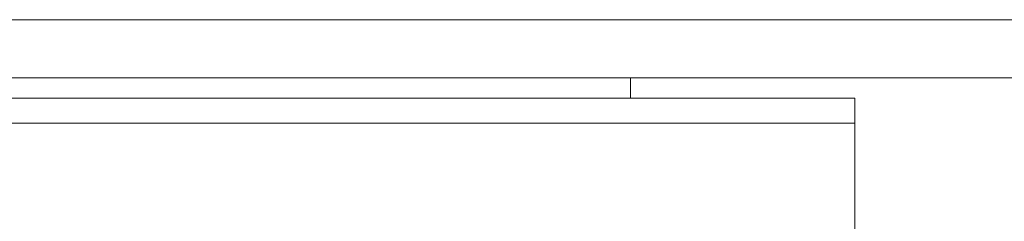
# Model space of a CAD drawing. Header units: millimetres. Extents: x -172 to 1038, y -1779 to -162.
# Tile 24 of 63: x 950 to 994, y -1491 to -1482. Entities that reach past the tile are written whole.
import ezdxf

# ---------------------------------------------------------------- set-up
doc = ezdxf.new("R2010")
doc.units = ezdxf.units.MM

msp = doc.modelspace()

# ---------------------------------------------------------------- linework, layer by layer
at = {"color": 7, "linetype": 'Continuous', "lineweight": 15}
for p, q in [((887.537, -1481.576), (1037.537, -1481.576)), ((887.537, -1484.164), (1037.537, -1484.164)), ((976.987, -1485.073), (976.987, -1484.164)), ((986.987, -1485.073), (861.987, -1485.073)), ((986.987, -1486.198), (986.987, -1485.073)), ((986.987, -1486.198), (861.987, -1486.198)), ((986.987, -1495.298), (986.987, -1486.198))]:
    msp.add_line(p, q, dxfattribs=at)

doc.saveas('drawing.dxf')
